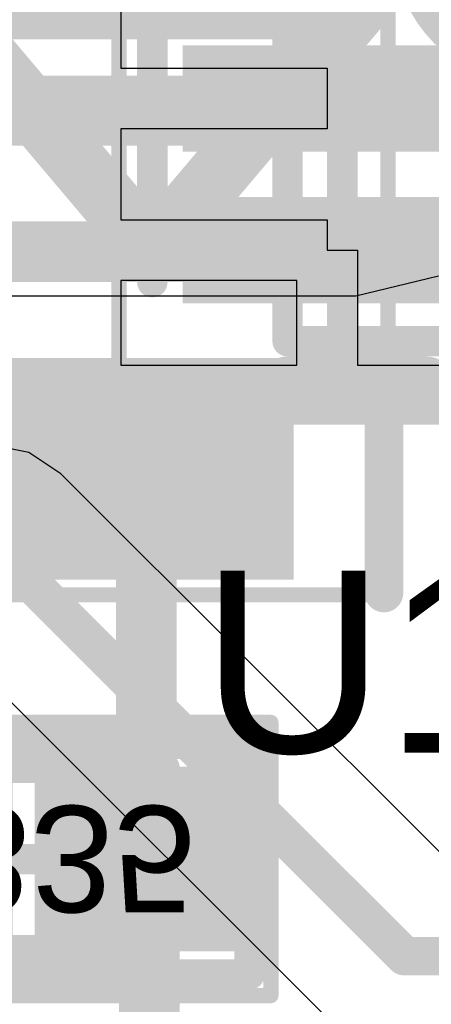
# Model space of a CAD drawing. Header units: inches. Extents: x -6 to 11.2, y -2.2 to 8.3.
# Tile 222 of 256: x 3.636 to 3.6893, y 0.2532 to 0.3809. Entities that reach past the tile are written whole.
import ezdxf

# ---------------------------------------------------------------- set-up
doc = ezdxf.new("R2010")
doc.units = ezdxf.units.IN
doc.header["$MEASUREMENT"] = 0
for name, color, linetype in [('Board Layer Stack Bottom Overlay', 54, 'Continuous'), ('Board Layer Stack Bottom Solder', 6, 'Continuous'), ('Bottom Comp Body -Top13)-Comp Body -Bot14)', 56, 'Continuous'), ('Bottom Comp Outline -Top11)-Comp Outline -Bot12)', 56, 'Continuous'), ('Bottom Courtyard -Top15)-Courtyard -Bot16)', 56, 'Continuous'), ('Bottom Paste', 16, 'Continuous'), ('Layer 1- Top', 1, 'Continuous'), ('Layer 5- Inner', 90, 'Continuous'), ('Layer 8- Bottom', 5, 'Continuous'), ('Top Comp Outline -Top11)-Comp Outline -Bot12)', 56, 'Continuous'), ('Top Courtyard -Top15)-Courtyard -Bot16)', 56, 'Continuous'), ('Top Overlay', 2, 'Continuous'), ('Top Paste', 8, 'Continuous'), ('Top Solder', 216, 'Continuous')]:
    doc.layers.add(name, color=color, linetype=linetype)
doc.styles.add('Arial', font='txt', dxfattribs={"height": 0.2})

# ---------------------------------------------------------------- blocks, each defined once
blk = doc.blocks.new('SON50P300X60_HS_9N_NO_LOAD_155')
at = {"layer": 'Layer 1- Top'}
for points in [[(-0.0726378, -0.01476375), (-0.0726378, -0.004921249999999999), (-0.0391732, -0.004921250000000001), (-0.0391732, -0.01476375)], [(-0.0726378, -0.03444875), (-0.0726378, -0.02460625), (-0.0391732, -0.02460625), (-0.0391732, -0.03444875)]]:
    blk.add_hatch(color=7, dxfattribs=at).paths.add_polyline_path(points)
at = {"layer": 'Top Paste'}
for points in [[(-0.0726378, -0.01476375), (-0.0726378, -0.004921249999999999), (-0.0391732, -0.004921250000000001), (-0.0391732, -0.01476375)], [(-0.0726378, -0.03444875), (-0.0726378, -0.02460625), (-0.0391732, -0.02460625), (-0.0391732, -0.03444875)]]:
    blk.add_hatch(color=8, dxfattribs=at).paths.add_polyline_path(points)
at = {"layer": 'Top Solder'}
for points in [[(-0.0746063, -0.01673225), (-0.0746063, -0.002952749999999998), (-0.0372047, -0.002952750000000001), (-0.0372047, -0.01673225)], [(-0.0746063, -0.03641725), (-0.0746063, -0.02263775), (-0.0372047, -0.02263775), (-0.0372047, -0.03641725)]]:
    blk.add_hatch(color=216, dxfattribs=at).paths.add_polyline_path(points)
at = {"layer": 'Top Comp Outline -Top11)-Comp Outline -Bot12)'}
for points in [[(-0.0610236, -0.0413385, 0.003937, 0.003937, 0), (-0.0610236, 0.0413386, 0.003937, 0.003937, 0)], [(-0.0610236, -0.0413385, 0.003937, 0.003937, 0), (0.0610236, -0.0413385, 0.003937, 0.003937, 0)]]:
    blk.add_lwpolyline(points, format="xyseb", dxfattribs=at)
for points in [[(-0.0137795, 0.0098426, 0.003937, 0.003937, 1), (-0.0452755, 0.0098426, 0.003937, 0.003937, 1)], [(-0.0620078, -0.0413385, 0.0019685, 0.0019685, 1), (-0.0600394, -0.0413385, 0.0019685, 0.0019685, 1)], [(-0.0620078, -0.0413385, 0.0019685, 0.0019685, 1), (-0.0600394, -0.0413385, 0.0019685, 0.0019685, 1)]]:
    blk.add_lwpolyline(points, format="xyseb", close=True, dxfattribs=at)
at = {"layer": 'Top Courtyard -Top15)-Courtyard -Bot16)'}
for points in [[(-0.082874, -0.0511811, 0.0019685, 0.0019685, 0), (-0.082874, 0.0511811, 0.0019685, 0.0019685, 0)], [(-0.082874, -0.0511811, 0.0019685, 0.0019685, 0), (0.082874, -0.0511811, 0.0019685, 0.0019685, 0)]]:
    blk.add_lwpolyline(points, format="xyseb", dxfattribs=at)
blk.add_lwpolyline([(-0.0833661, -0.0511811, 0.0009842, 0.0009842, 1), (-0.0823819, -0.0511811, 0.0009842, 0.0009842, 1)], format="xyseb", close=True, dxfattribs=at)
blk.add_lwpolyline([(-0.0833661, -0.0511811, 0.0009842, 0.0009842, 1), (-0.0823819, -0.0511811, 0.0009842, 0.0009842, 1)], format="xyseb", close=True, dxfattribs=at)
at = {"layer": 'Top Overlay'}
blk.add_lwpolyline([(-0.0610236, -0.0472441, 0.007874, 0.007874, 0), (-0.0431102, -0.0472441, 0.007874, 0.007874, 0)], format="xyseb", dxfattribs=at)
for points in [[(-0.0629921, -0.0472441, 0.003937, 0.003937, 1), (-0.0590551, -0.0472441, 0.003937, 0.003937, 1)], [(-0.0450787, -0.0472441, 0.003937, 0.003937, 1), (-0.0411417, -0.0472441, 0.003937, 0.003937, 1)]]:
    blk.add_lwpolyline(points, format="xyseb", close=True, dxfattribs=at)
blk = doc.blocks.new('L15002_035_B_196')
at = {"layer": 'Board Layer Stack Bottom Solder'}
for points in [[(-0.0337599, 0.0119685), (-0.0048229, 0.0119685), (-0.0048229, -0.0119685), (-0.0337599, -0.0119685)], [(0.0048228, 0.0119685), (0.0337598, 0.0119685), (0.0337598, -0.0119685), (0.0048228, -0.0119685)]]:
    blk.add_hatch(color=6, dxfattribs=at).paths.add_polyline_path(points)
at = {"layer": 'Bottom Paste'}
for points in [[(-0.0317914, 0.01), (-0.0067914, 0.01), (-0.0067914, -0.01), (-0.0317914, -0.01)], [(0.0067913, 0.01), (0.0317913, 0.01), (0.0317913, -0.01), (0.0067913, -0.01)]]:
    blk.add_hatch(color=16, dxfattribs=at).paths.add_polyline_path(points)
at = {"layer": 'Layer 8- Bottom'}
for points in [[(-0.0317914, 0.01), (-0.0067914, 0.01), (-0.0067914, -0.01), (-0.0317914, -0.01)], [(0.0067913, 0.01), (0.0317913, 0.01), (0.0317913, -0.01), (0.0067913, -0.01)]]:
    blk.add_hatch(color=7, dxfattribs=at).paths.add_polyline_path(points)
at = {"layer": 'Board Layer Stack Bottom Overlay'}
for points in [[(-0.0187008, 0.0161417, 0.003937, 0.003937, 0), (0.0198819, 0.0161417, 0.003937, 0.003937, 0)], [(-0.0187008, -0.0161417, 0.003937, 0.003937, 0), (0.0198819, -0.0161417, 0.003937, 0.003937, 0)]]:
    blk.add_lwpolyline(points, format="xyseb", dxfattribs=at)
for points in [[(-0.019685, 0.0161417, 0.0019685, 0.0019685, 1), (-0.0177166, 0.0161417, 0.0019685, 0.0019685, 1)], [(0.0188977, 0.0161417, 0.0019685, 0.0019685, 1), (0.0208661, 0.0161417, 0.0019685, 0.0019685, 1)], [(-0.019685, -0.0161417, 0.0019685, 0.0019685, 1), (-0.0177166, -0.0161417, 0.0019685, 0.0019685, 1)], [(0.0188977, -0.0161417, 0.0019685, 0.0019685, 1), (0.0208661, -0.0161417, 0.0019685, 0.0019685, 1)]]:
    blk.add_lwpolyline(points, format="xyseb", close=True, dxfattribs=at)
at = {"layer": 'Bottom Comp Body -Top13)-Comp Body -Bot14)'}
for points in [[(-0.0216535, 0.011811, 0.003937, 0.003937, 0), (0.0216535, 0.011811, 0.003937, 0.003937, 0)], [(-0.0216535, -0.011811, 0.003937, 0.003937, 0), (-0.0216535, 0.011811, 0.003937, 0.003937, 0)], [(0.0216535, -0.011811, 0.003937, 0.003937, 0), (0.0216535, 0.011811, 0.003937, 0.003937, 0)], [(-0.0216535, -0.011811, 0.003937, 0.003937, 0), (0.0216535, -0.011811, 0.003937, 0.003937, 0)]]:
    blk.add_lwpolyline(points, format="xyseb", dxfattribs=at)
for points in [[(-0.0226377, 0.011811, 0.0019685, 0.0019685, 1), (-0.0206693, 0.011811, 0.0019685, 0.0019685, 1)], [(-0.0226377, 0.011811, 0.0019685, 0.0019685, 1), (-0.0206693, 0.011811, 0.0019685, 0.0019685, 1)], [(0.0206693, 0.011811, 0.0019685, 0.0019685, 1), (0.0226377, 0.011811, 0.0019685, 0.0019685, 1)], [(0.0206693, 0.011811, 0.0019685, 0.0019685, 1), (0.0226377, 0.011811, 0.0019685, 0.0019685, 1)], [(-0.0226377, -0.011811, 0.0019685, 0.0019685, 1), (-0.0206693, -0.011811, 0.0019685, 0.0019685, 1)], [(-0.0226377, -0.011811, 0.0019685, 0.0019685, 1), (-0.0206693, -0.011811, 0.0019685, 0.0019685, 1)], [(0.0206693, -0.011811, 0.0019685, 0.0019685, 1), (0.0226377, -0.011811, 0.0019685, 0.0019685, 1)], [(0.0206693, -0.011811, 0.0019685, 0.0019685, 1), (0.0226377, -0.011811, 0.0019685, 0.0019685, 1)]]:
    blk.add_lwpolyline(points, format="xyseb", close=True, dxfattribs=at)
at = {"layer": 'Bottom Comp Outline -Top11)-Comp Outline -Bot12)'}
for points in [[(-0.0326772, 0.0149606, 0.003937, 0.003937, 0), (0.0326772, 0.0149606, 0.003937, 0.003937, 0)], [(-0.0326772, -0.0149606, 0.003937, 0.003937, 0), (-0.0326772, 0.0149606, 0.003937, 0.003937, 0)], [(0.0326772, -0.0149606, 0.003937, 0.003937, 0), (0.0326772, 0.0149606, 0.003937, 0.003937, 0)], [(-0.0326772, -0.0149606, 0.003937, 0.003937, 0), (0.0326772, -0.0149606, 0.003937, 0.003937, 0)]]:
    blk.add_lwpolyline(points, format="xyseb", dxfattribs=at)
for points in [[(-0.0336614, 0.0149606, 0.0019685, 0.0019685, 1), (-0.031693, 0.0149606, 0.0019685, 0.0019685, 1)], [(-0.0336614, 0.0149606, 0.0019685, 0.0019685, 1), (-0.031693, 0.0149606, 0.0019685, 0.0019685, 1)], [(0.031693, 0.0149606, 0.0019685, 0.0019685, 1), (0.0336614, 0.0149606, 0.0019685, 0.0019685, 1)], [(0.031693, 0.0149606, 0.0019685, 0.0019685, 1), (0.0336614, 0.0149606, 0.0019685, 0.0019685, 1)], [(-0.0336614, -0.0149606, 0.0019685, 0.0019685, 1), (-0.031693, -0.0149606, 0.0019685, 0.0019685, 1)], [(-0.0336614, -0.0149606, 0.0019685, 0.0019685, 1), (-0.031693, -0.0149606, 0.0019685, 0.0019685, 1)], [(0.031693, -0.0149606, 0.0019685, 0.0019685, 1), (0.0336614, -0.0149606, 0.0019685, 0.0019685, 1)], [(0.031693, -0.0149606, 0.0019685, 0.0019685, 1), (0.0336614, -0.0149606, 0.0019685, 0.0019685, 1)]]:
    blk.add_lwpolyline(points, format="xyseb", close=True, dxfattribs=at)
at = {"layer": 'Bottom Courtyard -Top15)-Courtyard -Bot16)'}
for points in [[(-0.0354331, -0.0177165, 0.0019685, 0.0019685, 0), (-0.0354331, 0.0177165, 0.0019685, 0.0019685, 0)], [(-0.0354331, 0.0177165, 0.0019685, 0.0019685, 0), (0.0354331, 0.0177165, 0.0019685, 0.0019685, 0)], [(0.0354331, -0.0177165, 0.0019685, 0.0019685, 0), (0.0354331, 0.0177165, 0.0019685, 0.0019685, 0)], [(0, -0.011811, 0.003937, 0.003937, 0), (0, 0.011811, 0.003937, 0.003937, 0)], [(-0.011811, 0, 0.003937, 0.003937, 0), (0.0118111, 0, 0.003937, 0.003937, 0)], [(-0.0354331, -0.0177165, 0.0019685, 0.0019685, 0), (0.0354331, -0.0177165, 0.0019685, 0.0019685, 0)]]:
    blk.add_lwpolyline(points, format="xyseb", dxfattribs=at)
for points in [[(-0.0359252, 0.0177165, 0.0009842, 0.0009842, 1), (-0.034941, 0.0177165, 0.0009842, 0.0009842, 1)], [(-0.0359252, 0.0177165, 0.0009842, 0.0009842, 1), (-0.034941, 0.0177165, 0.0009842, 0.0009842, 1)], [(0.034941, 0.0177165, 0.0009842, 0.0009842, 1), (0.0359252, 0.0177165, 0.0009842, 0.0009842, 1)], [(0.034941, 0.0177165, 0.0009842, 0.0009842, 1), (0.0359252, 0.0177165, 0.0009842, 0.0009842, 1)], [(-0.0009842, 0.011811, 0.0019685, 0.0019685, 1), (0.0009842, 0.011811, 0.0019685, 0.0019685, 1)], [(-0.0127952, 0, 0.0019685, 0.0019685, 1), (-0.0108268, 0, 0.0019685, 0.0019685, 1)], [(0.0108269, 0, 0.0019685, 0.0019685, 1), (0.0127953, 0, 0.0019685, 0.0019685, 1)], [(-0.0009842, -0.011811, 0.0019685, 0.0019685, 1), (0.0009842, -0.011811, 0.0019685, 0.0019685, 1)], [(-0.0359252, -0.0177165, 0.0009842, 0.0009842, 1), (-0.034941, -0.0177165, 0.0009842, 0.0009842, 1)], [(-0.0359252, -0.0177165, 0.0009842, 0.0009842, 1), (-0.034941, -0.0177165, 0.0009842, 0.0009842, 1)], [(0.034941, -0.0177165, 0.0009842, 0.0009842, 1), (0.0359252, -0.0177165, 0.0009842, 0.0009842, 1)], [(0.034941, -0.0177165, 0.0009842, 0.0009842, 1), (0.0359252, -0.0177165, 0.0009842, 0.0009842, 1)]]:
    blk.add_lwpolyline(points, format="xyseb", close=True, dxfattribs=at)
at = {"layer": 'Bottom Comp Outline -Top11)-Comp Outline -Bot12)', "style": 'Arial', "text_generation_flag": 2}
blk.add_text('R1335', height=0.0137795, rotation=180, dxfattribs=at).set_placement((-0.030994, 0.0068873))
blk = doc.blocks.new('MM3Z27VT1G_B_329')
at = {"layer": 'Board Layer Stack Bottom Solder'}
for points in [[(-0.05826765, 0.0183071), (-0.02952755, 0.0183071), (-0.02952755, -0.0183071), (-0.05826765, -0.0183071)], [(0.02952755, 0.0183071), (0.05826765, 0.0183071), (0.05826765, -0.0183071), (0.02952755, -0.0183071)]]:
    blk.add_hatch(color=6, dxfattribs=at).paths.add_polyline_path(points)
at = {"layer": 'Bottom Paste'}
for points in [[(-0.05629915, 0.0163386), (-0.03149605, 0.0163386), (-0.03149605, -0.0163386), (-0.05629915, -0.0163386)], [(0.03149605, 0.0163386), (0.05629915, 0.0163386), (0.05629915, -0.0163386), (0.03149605, -0.0163386)]]:
    blk.add_hatch(color=16, dxfattribs=at).paths.add_polyline_path(points)
at = {"layer": 'Layer 8- Bottom'}
for points in [[(-0.05629915, 0.0163386), (-0.03149605, 0.0163386), (-0.03149605, -0.0163386), (-0.05629915, -0.0163386)], [(0.03149605, 0.0163386), (0.05629915, 0.0163386), (0.05629915, -0.0163386), (0.03149605, -0.0163386)]]:
    blk.add_hatch(color=7, dxfattribs=at).paths.add_polyline_path(points)
at = {"layer": 'Board Layer Stack Bottom Overlay'}
for points in [[(-0.0157481, 0.0265748, 0.007874, 0.007874, 0), (-0.0157481, -0.0265748, 0.007874, 0.007874, 0)], [(0.015748, 0.0265748, 0.007874, 0.007874, 0), (-0.0157481, 0, 0.007874, 0.007874, 0)], [(0.015748, 0.0265748, 0.007874, 0.007874, 0), (0.015748, -0.0265748, 0.007874, 0.007874, 0)], [(-0.0157481, 0, 0.007874, 0.007874, 0), (0.015748, -0.0265748, 0.007874, 0.007874, 0)], [(-0.06, -0.03, 0.005, 0.005, 0), (-0.03, -0.03, 0.005, 0.005, 0)]]:
    blk.add_lwpolyline(points, format="xyseb", dxfattribs=at)
for points in [[(-0.0177166, 0.0265748, 0.003937, 0.003937, 1), (-0.0137796, 0.0265748, 0.003937, 0.003937, 1)], [(0.0137795, 0.0265748, 0.003937, 0.003937, 1), (0.0177165, 0.0265748, 0.003937, 0.003937, 1)], [(0.0137795, 0.0265748, 0.003937, 0.003937, 1), (0.0177165, 0.0265748, 0.003937, 0.003937, 1)], [(-0.0177166, 0, 0.003937, 0.003937, 1), (-0.0137796, 0, 0.003937, 0.003937, 1)], [(-0.0177166, 0, 0.003937, 0.003937, 1), (-0.0137796, 0, 0.003937, 0.003937, 1)], [(-0.0177166, -0.0265748, 0.003937, 0.003937, 1), (-0.0137796, -0.0265748, 0.003937, 0.003937, 1)], [(0.0137795, -0.0265748, 0.003937, 0.003937, 1), (0.0177165, -0.0265748, 0.003937, 0.003937, 1)], [(0.0137795, -0.0265748, 0.003937, 0.003937, 1), (0.0177165, -0.0265748, 0.003937, 0.003937, 1)], [(-0.06125, -0.03, 0.0025, 0.0025, 1), (-0.05875, -0.03, 0.0025, 0.0025, 1)], [(-0.03125, -0.03, 0.0025, 0.0025, 1), (-0.02875, -0.03, 0.0025, 0.0025, 1)]]:
    blk.add_lwpolyline(points, format="xyseb", close=True, dxfattribs=at)
at = {"layer": 'Bottom Comp Body -Top13)-Comp Body -Bot14)'}
for points in [[(-0.0334646, 0.0246063, 0.003937, 0.003937, 0), (-0.0334646, -0.0246063, 0.003937, 0.003937, 0)], [(-0.0334646, 0.0246063, 0.003937, 0.003937, 0), (0.0334646, 0.0246063, 0.003937, 0.003937, 0)], [(0.0334646, 0.0246063, 0.003937, 0.003937, 0), (0.0334646, -0.0246063, 0.003937, 0.003937, 0)], [(-0.0334646, -0.0246063, 0.003937, 0.003937, 0), (0.0334646, -0.0246063, 0.003937, 0.003937, 0)]]:
    blk.add_lwpolyline(points, format="xyseb", dxfattribs=at)
for points in [[(-0.0344488, 0.0246063, 0.0019685, 0.0019685, 1), (-0.0324804, 0.0246063, 0.0019685, 0.0019685, 1)], [(-0.0344488, 0.0246063, 0.0019685, 0.0019685, 1), (-0.0324804, 0.0246063, 0.0019685, 0.0019685, 1)], [(0.0324804, 0.0246063, 0.0019685, 0.0019685, 1), (0.0344488, 0.0246063, 0.0019685, 0.0019685, 1)], [(0.0324804, 0.0246063, 0.0019685, 0.0019685, 1), (0.0344488, 0.0246063, 0.0019685, 0.0019685, 1)], [(-0.0344488, -0.0246063, 0.0019685, 0.0019685, 1), (-0.0324804, -0.0246063, 0.0019685, 0.0019685, 1)], [(-0.0344488, -0.0246063, 0.0019685, 0.0019685, 1), (-0.0324804, -0.0246063, 0.0019685, 0.0019685, 1)], [(0.0324804, -0.0246063, 0.0019685, 0.0019685, 1), (0.0344488, -0.0246063, 0.0019685, 0.0019685, 1)], [(0.0324804, -0.0246063, 0.0019685, 0.0019685, 1), (0.0344488, -0.0246063, 0.0019685, 0.0019685, 1)]]:
    blk.add_lwpolyline(points, format="xyseb", close=True, dxfattribs=at)
at = {"layer": 'Bottom Courtyard -Top15)-Courtyard -Bot16)'}
for points in [[(-0.0602362, 0.0305118, 0.0019685, 0.0019685, 0), (-0.0602362, -0.0305118, 0.0019685, 0.0019685, 0)], [(-0.0602362, 0.0305118, 0.0019685, 0.0019685, 0), (0.0602362, 0.0305118, 0.0019685, 0.0019685, 0)], [(0.0602362, 0.0305118, 0.0019685, 0.0019685, 0), (0.0602362, -0.0305118, 0.0019685, 0.0019685, 0)], [(0, 0.019685, 0.003937, 0.003937, 0), (0, -0.019685, 0.003937, 0.003937, 0)], [(-0.019685, 0, 0.003937, 0.003937, 0), (0.019685, 0, 0.003937, 0.003937, 0)], [(-0.0602362, -0.0305118, 0.0019685, 0.0019685, 0), (0.0602362, -0.0305118, 0.0019685, 0.0019685, 0)]]:
    blk.add_lwpolyline(points, format="xyseb", dxfattribs=at)
for points in [[(-0.0607283, 0.0305118, 0.0009842, 0.0009842, 1), (-0.0597441, 0.0305118, 0.0009842, 0.0009842, 1)], [(-0.0607283, 0.0305118, 0.0009842, 0.0009842, 1), (-0.0597441, 0.0305118, 0.0009842, 0.0009842, 1)], [(0.0597441, 0.0305118, 0.0009842, 0.0009842, 1), (0.0607283, 0.0305118, 0.0009842, 0.0009842, 1)], [(0.0597441, 0.0305118, 0.0009842, 0.0009842, 1), (0.0607283, 0.0305118, 0.0009842, 0.0009842, 1)], [(-0.0009842, 0.019685, 0.0019685, 0.0019685, 1), (0.0009842, 0.019685, 0.0019685, 0.0019685, 1)], [(-0.0206692, 0, 0.0019685, 0.0019685, 1), (-0.0187008, 0, 0.0019685, 0.0019685, 1)], [(0.0187008, 0, 0.0019685, 0.0019685, 1), (0.0206692, 0, 0.0019685, 0.0019685, 1)], [(-0.0009842, -0.019685, 0.0019685, 0.0019685, 1), (0.0009842, -0.019685, 0.0019685, 0.0019685, 1)], [(-0.0607283, -0.0305118, 0.0009842, 0.0009842, 1), (-0.0597441, -0.0305118, 0.0009842, 0.0009842, 1)], [(-0.0607283, -0.0305118, 0.0009842, 0.0009842, 1), (-0.0597441, -0.0305118, 0.0009842, 0.0009842, 1)], [(0.0597441, -0.0305118, 0.0009842, 0.0009842, 1), (0.0607283, -0.0305118, 0.0009842, 0.0009842, 1)], [(0.0597441, -0.0305118, 0.0009842, 0.0009842, 1), (0.0607283, -0.0305118, 0.0009842, 0.0009842, 1)]]:
    blk.add_lwpolyline(points, format="xyseb", close=True, dxfattribs=at)

msp = doc.modelspace()

# ---------------------------------------------------------------- linework, layer by layer
at = {"layer": 'Layer 1- Top'}
for p, q in [((3.6490551, 0.3864252), (3.6490551, 0.3754411)), ((3.6490551, 0.3754411), (3.6490551, 0.374614)), ((3.6490551, 0.374614), (3.6757876, 0.374614)), ((3.6757876, 0.374614), (3.6757876, 0.36674)), ((3.6757876, 0.36674), (3.6490551, 0.36674)), ((3.6490551, 0.36674), (3.6490551, 0.354929)), ((3.6490551, 0.354929), (3.6757876, 0.354929)), ((3.6757876, 0.354929), (3.6757876, 0.350992)), ((3.6757876, 0.350992), (3.6797246, 0.350992)), ((3.6797246, 0.350992), (3.6797246, 0.336071)), ((3.6718506, 0.347055), (3.6490551, 0.347055)), ((3.6490551, 0.347055), (3.6490551, 0.336071)), ((3.6718506, 0.336071), (3.6718506, 0.347055)), ((3.6490551, 0.336071), (3.6718506, 0.336071)), ((3.6797246, 0.336071), (3.7025197, 0.336071))]:
    msp.add_line(p, q, dxfattribs=at)
for points in [[(3.6285723, 0.3706772, 0.0059055, 0.0059055, 0), (3.6757874, 0.3706772, 0.0059055, 0.0059055, 0)], [(3.6285723, 0.3509922, 0.0059055, 0.0059055, 0), (3.6757874, 0.3509922, 0.0059055, 0.0059055, 0)]]:
    msp.add_lwpolyline(points, format="xyseb", dxfattribs=at)
for points in [[(3.674311, 0.3706772, 0.0029527, 0.0029527, 1), (3.6772638, 0.3706772, 0.0029527, 0.0029527, 1)], [(3.674311, 0.3509922, 0.0029527, 0.0029527, 1), (3.6772638, 0.3509922, 0.0029527, 0.0029527, 1)]]:
    msp.add_lwpolyline(points, format="xyseb", close=True, dxfattribs=at)
at = {"layer": 'Layer 5- Inner'}
for p, q in [((3.6371609, 0.3247669), (3.6322836, 0.325737)), ((3.6412956, 0.3220041), (3.6371609, 0.3247669)), ((3.691106, 0.2721937), (3.6412956, 0.3220041)), ((3.6270045, 0.3002472), (3.6768149, 0.2504368))]:
    msp.add_line(p, q, dxfattribs=at)
for points in [[(3.6322836, 0.3129921, 0.005, 0.005, 0), (3.6858269, 0.2594488, 0.005, 0.005, 0)], [(3.6858269, 0.2594488, 0.005, 0.005, 0), (3.9059055, 0.2594488, 0.005, 0.005, 0)]]:
    msp.add_lwpolyline(points, format="xyseb", dxfattribs=at)
msp.add_lwpolyline([(3.6845769, 0.2594488, 0.0025, 0.0025, 1), (3.6870769, 0.2594488, 0.0025, 0.0025, 1)], format="xyseb", close=True, dxfattribs=at)
msp.add_lwpolyline([(3.6845769, 0.2594488, 0.0025, 0.0025, 1), (3.6870769, 0.2594488, 0.0025, 0.0025, 1)], format="xyseb", close=True, dxfattribs=at)
at = {"layer": 'Layer 8- Bottom'}
for p, q in [((3.6902244, 0.3476342), (3.6794882, 0.3450394)), ((3.6784133, 0.3450393), (3.6268111, 0.3450393)), ((3.6794882, 0.3450394), (3.6784133, 0.3450393))]:
    msp.add_line(p, q, dxfattribs=at)
for points in [[(3.6523622, 0.3218504, 0.007874, 0.007874, 0), (3.6531496, 0.3226378, 0.007874, 0.007874, 0)], [(3.6523622, 0.2720472, 0.007874, 0.007874, 0), (3.6523622, 0.3218504, 0.007874, 0.007874, 0)], [(3.6523622, 0.2620472, 0.007874, 0.007874, 0), (3.6523622, 0.2720472, 0.007874, 0.007874, 0)], [(3.6523622, 0.2620472, 0.007874, 0.007874, 0), (3.6527559, 0.2616535, 0.007874, 0.007874, 0)], [(3.6527559, 0.2259843, 0.007874, 0.007874, 0), (3.6527559, 0.2616535, 0.007874, 0.007874, 0)]]:
    msp.add_lwpolyline(points, format="xyseb", dxfattribs=at)
for points in [[(3.6503937, 0.3218504, 0.003937, 0.003937, 1), (3.6543307, 0.3218504, 0.003937, 0.003937, 1)], [(3.6503937, 0.3218504, 0.003937, 0.003937, 1), (3.6543307, 0.3218504, 0.003937, 0.003937, 1)], [(3.6511811, 0.3226378, 0.003937, 0.003937, 1), (3.6551181, 0.3226378, 0.003937, 0.003937, 1)], [(3.6503937, 0.2720472, 0.003937, 0.003937, 1), (3.6543307, 0.2720472, 0.003937, 0.003937, 1)], [(3.6503937, 0.2720472, 0.003937, 0.003937, 1), (3.6543307, 0.2720472, 0.003937, 0.003937, 1)], [(3.6503937, 0.2620472, 0.003937, 0.003937, 1), (3.6543307, 0.2620472, 0.003937, 0.003937, 1)], [(3.6503937, 0.2620472, 0.003937, 0.003937, 1), (3.6543307, 0.2620472, 0.003937, 0.003937, 1)], [(3.6507874, 0.2616535, 0.003937, 0.003937, 1), (3.6547244, 0.2616535, 0.003937, 0.003937, 1)], [(3.6507874, 0.2616535, 0.003937, 0.003937, 1), (3.6547244, 0.2616535, 0.003937, 0.003937, 1)]]:
    msp.add_lwpolyline(points, format="xyseb", close=True, dxfattribs=at)

# ---------------------------------------------------------------- block references
for name, p in [('SON50P300X60_HS_9N_NO_LOAD_155', (3.7316929, 0.3805197)), ('L15002_035_B_196', (3.6330709, 0.2720472))]:
    msp.add_blockref(name, p)
at = {"rotation": 90}
msp.add_blockref('MM3Z27VT1G_B_329', (3.6531496, 0.3665354), dxfattribs=at)

# ---------------------------------------------------------------- texts
at = {"layer": 'Top Overlay', "style": 'Arial'}
msp.add_text('U1104', height=0.023622, dxfattribs=at).set_placement((3.6594655, 0.2858306))

doc.saveas('drawing.dxf')
